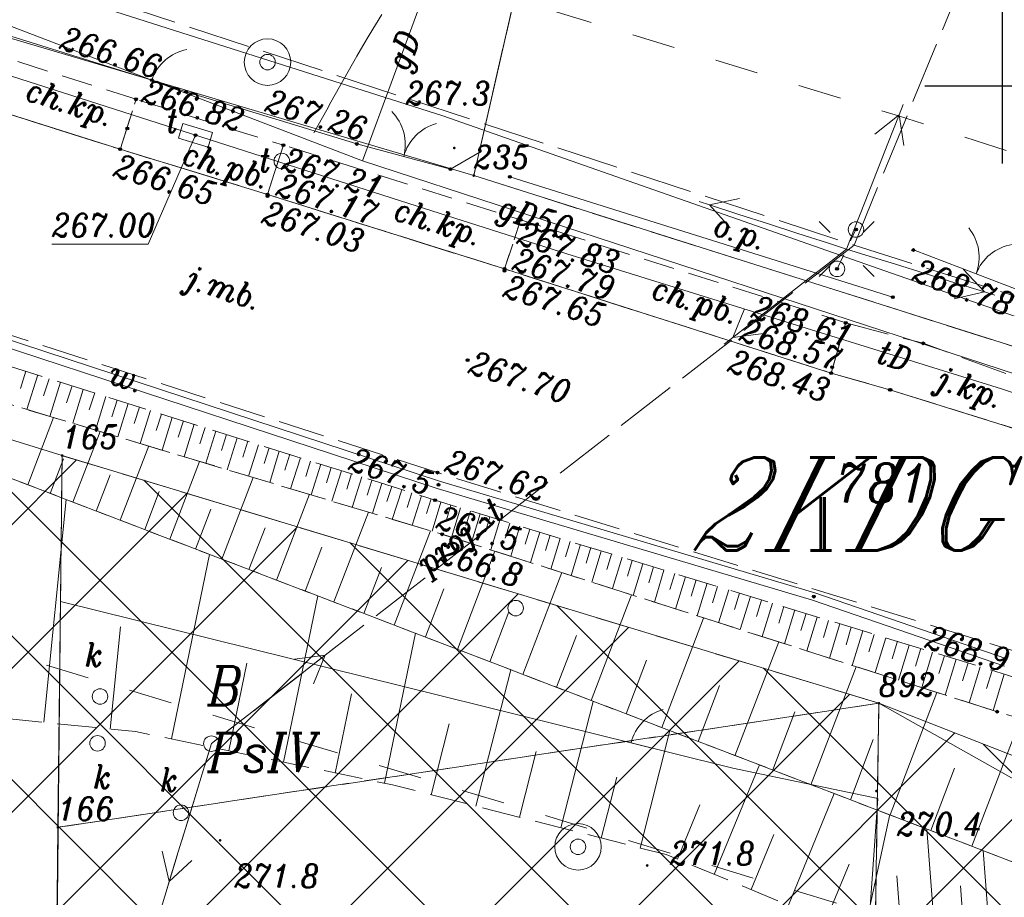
# Model space of a CAD drawing. Header units: metres. Extents: x 7435600 to 7436400, y 5537603 to 5538250.
# Tile 26 of 43: x 7435968 to 7436000, y 5537924 to 5537952. Entities that reach past the tile are written whole.
import ezdxf
from ezdxf.enums import TextEntityAlignment as Align

# ---------------------------------------------------------------- set-up
doc = ezdxf.new("R2010")
doc.units = ezdxf.units.M
doc.header["$MEASUREMENT"] = 0
for name, pattern in [('1.4_1.4', [2.8, 1.4, -1.4]), ('1.5_0.5', [2, 1.5, -0.5]), ('218-500', [1, 0.5, -0.5]), ('219-500', [0]), ('ktok02-500', [0]), ('ktok04-500', [0]), ('mz1.0_0.5', [1.5, 1, -0.5]), ('mz1.25_0.5', [1.75, 1.25, -0.5]), ('mz2.0_0.5', [2.5, 2, -0.5]), ('sm05_500', [1, 0.5, -0.5])]:
    doc.linetypes.add(name, pattern=pattern)
doc.layers.get('0').update_dxf_attribs({"color": 2, "linetype": 'CONTINUOUS', "lineweight": 5})
doc.layers.add('!ramka', color=2, linetype='CONTINUOUS', lineweight=0)
doc.layers.add('BUIB02_02', color=7, linetype='CONTINUOUS', lineweight=0)
for name, color, linetype in [('000 Inne (niezydentyfikowane)', 7, 'CONTINUOUS'), ('140-Punkty robocze', 7, 'CONTINUOUS'), ('203-Punkt załamania granicy działki nie stabilizowany', 7, 'CONTINUOUS'), ('203-Punkt załamania granicy działki nie stabilizowany-Atr103', 7, 'CONTINUOUS'), ('203-Punkt załamania granicy działki nie stabilizowany-Atr104', 7, 'CONTINUOUS'), ('209-Opis konturu klasyfikacyjnego', 7, 'CONTINUOUS'), ('210-Oznaczenie użytku', 7, 'CONTINUOUS'), ('211-Nr działki', 7, 'CONTINUOUS'), ('217-Granica konturu klasyfikcyjnego', 7, 'CONTINUOUS'), ('218-Granica użytku', 7, 'CONTINUOUS'), ('219-Linia granicy', 7, 'CONTINUOUS'), ('403-Punkt określonej wysokości', 7, 'CONTINUOUS'), ('811-Warstwica ciągła linia', 7, 'CONTINUOUS'), ('995-Tekst dodatkowy duży', 7, 'CONTINUOUS'), ('brama (linia)', 7, 'CONTINUOUS'), ('brama (linia) - symbol', 7, 'CONTINUOUS'), ('chodnik (powierzchnia)', 7, 'CONTINUOUS'), ('chodnik (powierzchnia)-Atr17', 7, 'CONTINUOUS'), ('furtka (linia)', 7, 'CONTINUOUS'), ('furtka (linia) - symbol', 7, 'CONTINUOUS'), ('inny obiekt przyrodniczy (linia)', 7, 'CONTINUOUS'), ('inny obiekt przyrodniczy (linia)-Atr17', 7, 'CONTINUOUS'), ('jezdnia (powierzchnia)', 7, 'CONTINUOUS'), ('jezdnia (powierzchnia)-Atr17', 7, 'CONTINUOUS'), ('krawężnik (linia)', 7, 'CONTINUOUS'), ('latarnia na słupie lub maszcie (punkt)', 7, 'CONTINUOUS'), ('Miejsce błędu lub ostrzeżenia po kontroli', 7, 'CONTINUOUS'), ('ogrodzenie trwałe (linia)', 7, 'CONTINUOUS'), ('przewód elektroenergetyczny niskiego napięcia (linia) - symbol', 7, 'CONTINUOUS'), ('przewód gazowy (linia)', 7, 'CONTINUOUS'), ('przewód gazowy (linia)-Atr1', 7, 'CONTINUOUS'), ('przewód telekomunikacyjny (linia)', 7, 'CONTINUOUS'), ('przewód telekomunikacyjny (linia)-Atr1', 7, 'CONTINUOUS'), ('przewód telekomunikacyjny - projektowany lub w budowie (linia) - ob. projektowany', 7, 'CONTINUOUS'), ('przewód telekomunikacyjny - projektowany lub w budowie (linia) - ob. projektowany-Atr1', 7, 'CONTINUOUS'), ('punkt o określonej wysokości (sieć telekomunikacyjna)', 7, 'CONTINUOUS'), ('punkt o określonej wysokości (sieć telekomunikacyjna)-Atr2', 7, 'CONTINUOUS'), ('punkt wysokościowy naturalny', 7, 'CONTINUOUS'), ('punkt wysokościowy naturalny-Atr2', 7, 'CONTINUOUS'), ('punkt wysokościowy sztuczny', 7, 'CONTINUOUS'), ('punkt wysokościowy sztuczny-Atr2', 7, 'CONTINUOUS'), ('rów melioracyjny  przydrożny (linia)', 7, 'CONTINUOUS'), ('rów melioracyjny  przydrożny (linia)-Atr17', 7, 'CONTINUOUS'), ('skarpa nieumocniona (powierzchnia)', 7, 'CONTINUOUS'), ('Strefa osuwisk potencjalnych', 7, 'CONTINUOUS'), ('studnia (punkt)', 7, 'CONTINUOUS'), ('studzienka prostokątna - przewód telekomunikacyjny (punkt)', 7, 'CONTINUOUS'), ('studzienka prostokątna - przewód telekomunikacyjny (punkt)-Atr17', 7, 'CONTINUOUS'), ('słup (punkt)', 7, 'CONTINUOUS'), ('słup łączony (linia)', 7, 'CONTINUOUS'), ('słup łączony (linia) - symbol', 7, 'CONTINUOUS'), ('Wstawianie ramki sekcyjnej z opisem', 7, 'CONTINUOUS'), ('właz okrągły - siec kanalizacyjna (punkt)', 7, 'CONTINUOUS'), ('właz okrągły - siec kanalizacyjna (punkt)-Atr17', 7, 'CONTINUOUS'), ('właz okrągły - siec telekomunikacyjna (punkt)', 7, 'CONTINUOUS'), ('właz okrągły - siec telekomunikacyjna (punkt)-Atr17', 7, 'CONTINUOUS')]:
    doc.layers.add(name, color=color, linetype=linetype)
doc.styles.get("Standard").update_dxf_attribs({"font": 'italic_1250.shx', "width": 0.75})
doc.linetypes.add('902-500', pattern='A,3.75,0,[1,ksztalty.shx,S=0.5,R=0,X=0,Y=0],3.75', length=7.5)

# ---------------------------------------------------------------- blocks, each defined once
blk = doc.blocks.new('203')
at = {"linetype": 'Continuous', "lineweight": 0}
h = blk.add_hatch(color=0, dxfattribs=at)
edge = h.paths.add_edge_path()
edge.add_arc((0, 0), 0.045, 0, 360)
blk = doc.blocks.new('US22')
at = {"color": 0, "linetype": 'Continuous', "lineweight": 13}
blk.add_circle((0, 0), 0.25, dxfattribs=at)
blk = doc.blocks.new('SM04')
at = {"color": 0, "linetype": 'Continuous', "lineweight": 13}
blk.add_circle((0, 0), 0.25, dxfattribs=at)
blk = doc.blocks.new('US13')
at = {"color": 0, "linetype": 'Continuous', "lineweight": 13}
for radius in [0.75, 0.25]:
    blk.add_circle((0, 0), radius, dxfattribs=at)
blk = doc.blocks.new('PE04')
at = {"color": 0, "linetype": 'Continuous', "lineweight": 13}
for p, q in [((4.65, 0), (3.784, 0.5)), ((0.65, 0), (0, 0)), ((0.65, 0), (1.65, 0)), ((1.65, 0), (2.65, 0)), ((2.65, 0), (3.65, 0)), ((3.65, 0), (4.65, 0)), ((4.65, 0), (3.784, -0.5)), ((4.65, 0), (5, 0))]:
    blk.add_line(p, q, dxfattribs=at)
blk = doc.blocks.new('PW01')
at = {"linetype": 'Continuous', "lineweight": 13}
h = blk.add_hatch(color=0, dxfattribs=at)
edge = h.paths.add_edge_path()
edge.add_arc((0, 0), 0.045, 0, 360)
blk = doc.blocks.new('OK04')
at = {"color": 0, "linetype": 'Continuous', "lineweight": 0}
blk.add_arc((1.5, 0.001), 1.5, 120, 180, dxfattribs=at)
blk = doc.blocks.new('OK02')
at = {"color": 0, "linetype": 'Continuous', "lineweight": 0}
for centre, start, end in [((-1.5, 0), 0, 60), ((1.5, 0), 120, 180)]:
    blk.add_arc(centre, 1.5, start, end, dxfattribs=at)
blk = doc.blocks.new('SM05')
at = {"color": 0, "linetype": 'Continuous', "lineweight": 13}
blk.add_circle((0, 0), 0.25, dxfattribs=at)
blk = doc.blocks.new('US15B')
at = {"color": 0, "linetype": 'Continuous', "lineweight": 0}
blk.add_lwpolyline([(-0.5, -0.25), (0.5, -0.25), (0.5, 0.25), (-0.5, 0.25)], close=True, dxfattribs=at)
blk = doc.blocks.new('PW02')
at = {"linetype": 'Continuous', "lineweight": 13}
h = blk.add_hatch(color=0, dxfattribs=at)
edge = h.paths.add_edge_path()
edge.add_arc((0, 0), 0.045, 0, 360)
blk = doc.blocks.new('RAMKA500K')
at = {"color": 0}
for p, q in [((0, 197.5), (0, 202.5)), ((400, 197.5), (400, 202.5)), ((0, 200), (2.5, 200)), ((397.5, 200), (400, 200))]:
    blk.add_line(p, q, dxfattribs=at)
blk = doc.blocks.new('PIKIETA')
at = {"color": 0}
blk.add_circle((0, 0), 0.045, dxfattribs=at)
blk = doc.blocks.new('801')
at = {"linetype": 'Continuous', "lineweight": 13}
h = blk.add_hatch(color=0, dxfattribs=at)
edge = h.paths.add_edge_path()
edge.add_arc((0, 0), 0.045, 0, 360)
blk = doc.blocks.new('SM011')
at = {"color": 0, "linetype": 'Continuous', "lineweight": 13}
for p, q in [((-0.53, 0.531), (-0.883, 0.884)), ((0.531, 0.531), (0.884, 0.884)), ((-0.53, -0.53), (-0.883, -0.883)), ((0.531, -0.53), (0.884, -0.883))]:
    blk.add_line(p, q, dxfattribs=at)

msp = doc.modelspace()

# ---------------------------------------------------------------- hatches: boundary and pattern name
at = {"layer": 'BUIB02_02', "linetype": 'Continuous', "lineweight": 5}
h = msp.add_hatch(dxfattribs=at)
h.set_pattern_fill('CROSSHATCH', color=253, style=0, pattern_type=2)
h.set_pattern_definition([(45, (7435961.6253, 5537924.7712), (-2.319904, 2.319904), []), (315, (7435961.6253, 5537924.7712), (2.319904, 2.319904), [])])
h.paths.add_polyline_path([(7436043.44, 5537913.56), (7436060.08, 5537909.02), (7436072.46, 5537904.21), (7436080.45, 5537901.44), (7436125.26, 5537886.3), (7436123.85, 5537883.72), (7436121.78, 5537879.94), (7436111.81, 5537868.54), (7436097.96, 5537862.42), (7436082.82, 5537862.73), (7436056.09, 5537869.29), (7436015.82, 5537881.67), (7435957.74, 5537897.76), (7435948.84, 5537901.62), (7435934.32, 5537910.49), (7435934.03, 5537910.63), (7435939.24, 5537925.51), (7435940.01, 5537935.88), (7435938.04, 5537945.01), (7435935.67, 5537947.6), (7435945.85, 5537945.72), (7435954.28, 5537942.86), (7435969.69, 5537938.08), (7435996.02, 5537930.09), (7436005.99, 5537926.19), (7436016.39, 5537923.91), (7436023.56, 5537921.25)])

# ---------------------------------------------------------------- linework, layer by layer
at = {"layer": '!ramka', "color": 251, "linetype": 'Continuous', "lineweight": 13}
msp.add_3dface([(7435692.445, 5538052.761), (7436192.445, 5538052.761), (7436192.445, 5537747.761), (7435692.445, 5537747.761)], dxfattribs=at)
at = {"layer": '000 Inne (niezydentyfikowane)', "color": 251, "linetype": 'Continuous', "lineweight": 13, "flags": 128}
for points in [[(7435968.52, 5537940.8), (7435968.35, 5537940.24)], [(7435968.9, 5537940.68), (7435968.55, 5537939.57)], [(7435969.27, 5537940.56), (7435969.09, 5537940.01)], [(7435969.64, 5537940.45), (7435969.29, 5537939.34)], [(7435970.01, 5537940.33), (7435969.83, 5537939.78)], [(7435970.37, 5537940.21), (7435970.03, 5537939.12)], [(7435970.74, 5537940.1), (7435970.56, 5537939.56)], [(7435971.1, 5537939.99), (7435970.76, 5537938.9)], [(7435971.46, 5537939.87), (7435971.29, 5537939.33)], [(7435971.82, 5537939.76), (7435971.48, 5537938.68)], [(7435972.18, 5537939.64), (7435972.01, 5537939.11)], [(7435972.54, 5537939.53), (7435972.2, 5537938.47)], [(7435968.58, 5537937.14), (7435969.41, 5537939.31)], [(7435972.89, 5537939.42), (7435972.72, 5537938.89)], [(7435973.24, 5537939.31), (7435972.91, 5537938.25)], [(7435973.6, 5537939.2), (7435973.43, 5537938.67)], [(7435970.03, 5537936.58), (7435970.91, 5537938.86)], [(7435973.95, 5537939.09), (7435973.62, 5537938.04)], [(7435974.3, 5537938.98), (7435974.13, 5537938.46)], [(7435974.64, 5537938.87), (7435974.32, 5537937.83)], [(7435974.99, 5537938.76), (7435974.83, 5537938.24)], [(7435975.33, 5537938.65), (7435975.01, 5537937.62)], [(7435975.68, 5537938.54), (7435975.51, 5537938.03)], [(7435971.56, 5537936), (7435972.48, 5537938.39)], [(7435976.02, 5537938.43), (7435975.7, 5537937.42)], [(7435976.36, 5537938.33), (7435976.2, 5537937.82)], [(7435976.69, 5537938.22), (7435976.38, 5537937.21)], [(7435969.3, 5537936.86), (7435969.73, 5537937.97)], [(7435977.03, 5537938.12), (7435976.87, 5537937.61)], [(7435977.37, 5537938.01), (7435977.05, 5537937.01)], [(7435977.7, 5537937.9), (7435977.54, 5537937.41)], [(7435973.16, 5537935.38), (7435974.12, 5537937.89)], [(7435978.03, 5537937.8), (7435977.72, 5537936.81)], [(7435978.36, 5537937.7), (7435978.21, 5537937.2)], [(7435978.69, 5537937.59), (7435978.38, 5537936.61)], [(7435970.79, 5537936.29), (7435971.24, 5537937.46)], [(7435974.84, 5537934.74), (7435975.85, 5537937.37)], [(7435979.02, 5537937.49), (7435978.87, 5537937)], [(7435979.35, 5537937.39), (7435979.04, 5537936.41)], [(7435979.67, 5537937.28), (7435979.52, 5537936.8)], [(7435979.99, 5537937.18), (7435979.69, 5537936.22)], [(7435980.32, 5537937.08), (7435980.16, 5537936.6)], [(7435980.64, 5537936.98), (7435980.33, 5537936.02)], [(7435969.1, 5537929.48), (7435969.82, 5537936.66)], [(7435972.35, 5537935.69), (7435972.82, 5537936.92)], [(7435976.6, 5537934.06), (7435977.66, 5537936.83)], [(7435980.96, 5537936.88), (7435980.81, 5537936.4)], [(7435981.27, 5537936.78), (7435980.97, 5537935.83)], [(7435981.59, 5537936.68), (7435981.44, 5537936.21)], [(7435973.99, 5537935.06), (7435974.48, 5537936.35)], [(7435981.9, 5537936.58), (7435981.62, 5537935.64)], [(7435982.22, 5537936.48), (7435982.08, 5537936.01)], [(7435982.53, 5537936.39), (7435982.24, 5537935.44)], [(7435978.45, 5537933.36), (7435979.56, 5537936.25)], [(7435982.85, 5537936.29), (7435982.7, 5537935.82)], [(7435983.16, 5537936.2), (7435982.87, 5537935.24)], [(7435983.48, 5537936.1), (7435983.34, 5537935.62)], [(7435983.8, 5537936), (7435983.51, 5537935.04)], [(7435975.71, 5537934.41), (7435976.23, 5537935.75)], [(7435984.12, 5537935.9), (7435983.97, 5537935.42)], [(7435984.44, 5537935.8), (7435984.15, 5537934.83)], [(7435984.77, 5537935.71), (7435984.62, 5537935.22)], [(7435980.39, 5537932.61), (7435981.56, 5537935.65)], [(7435985.09, 5537935.61), (7435984.79, 5537934.63)], [(7435985.42, 5537935.51), (7435985.27, 5537935.02)], [(7435985.74, 5537935.41), (7435985.44, 5537934.42)], [(7435977.52, 5537933.71), (7435978.06, 5537935.13)], [(7435986.07, 5537935.31), (7435985.92, 5537934.81)], [(7435986.4, 5537935.21), (7435986.1, 5537934.21)], [(7435986.73, 5537935.11), (7435986.58, 5537934.61)], [(7435973.21, 5537928.94), (7435974.44, 5537934.89)], [(7435982.43, 5537931.83), (7435983.64, 5537935)], [(7435987.07, 5537935), (7435986.76, 5537934)], [(7435987.4, 5537934.9), (7435987.25, 5537934.4)], [(7435987.74, 5537934.8), (7435987.43, 5537933.79)], [(7435979.41, 5537932.99), (7435979.98, 5537934.47)], [(7435988.07, 5537934.7), (7435987.92, 5537934.19)], [(7435988.41, 5537934.59), (7435988.1, 5537933.57)], [(7435988.75, 5537934.49), (7435988.6, 5537933.98)], [(7435984.54, 5537931.02), (7435985.8, 5537934.31)], [(7435989.09, 5537934.38), (7435988.78, 5537933.35)], [(7435989.44, 5537934.28), (7435989.28, 5537933.76)], [(7435989.78, 5537934.17), (7435989.46, 5537933.13)], [(7435981.4, 5537932.23), (7435981.99, 5537933.78)], [(7435990.13, 5537934.07), (7435989.97, 5537933.55)], [(7435990.48, 5537933.96), (7435990.16, 5537932.91)], [(7435990.82, 5537933.86), (7435990.66, 5537933.33)], [(7435976.82, 5537928.19), (7435977.93, 5537933.56)], [(7435986.74, 5537930.18), (7435988.04, 5537933.59)], [(7435991.18, 5537933.75), (7435990.85, 5537932.69)], [(7435991.53, 5537933.64), (7435991.36, 5537933.11)], [(7435991.88, 5537933.53), (7435991.55, 5537932.47)], [(7435992.24, 5537933.42), (7435992.07, 5537932.89)], [(7435992.59, 5537933.32), (7435992.26, 5537932.24)], [(7435992.95, 5537933.21), (7435992.79, 5537932.67)], [(7435983.48, 5537931.43), (7435984.09, 5537933.04)], [(7435989.02, 5537929.31), (7435990.37, 5537932.84)], [(7435993.31, 5537933.1), (7435992.98, 5537932.01)], [(7435993.67, 5537932.99), (7435993.5, 5537932.44)], [(7435994.03, 5537932.87), (7435993.7, 5537931.78)], [(7435971.24, 5537929.26), (7435971.57, 5537932.56)], [(7435994.4, 5537932.76), (7435994.23, 5537932.21)], [(7435994.76, 5537932.65), (7435994.43, 5537931.55)], [(7435995.13, 5537932.54), (7435994.96, 5537931.98)], [(7435980.08, 5537927.51), (7435981.08, 5537932.35)], [(7435985.63, 5537930.61), (7435986.27, 5537932.28)], [(7435995.5, 5537932.43), (7435995.16, 5537931.31)], [(7435995.87, 5537932.31), (7435995.7, 5537931.75)], [(7435996.24, 5537932.2), (7435995.9, 5537931.08)], [(7435991.38, 5537928.4), (7435992.79, 5537932.07)], [(7435996.62, 5537932.09), (7435996.45, 5537931.52)], [(7435996.99, 5537931.97), (7435996.65, 5537930.84)], [(7435997.37, 5537931.86), (7435997.2, 5537931.29)], [(7435997.75, 5537931.74), (7435997.4, 5537930.6)], [(7435998.13, 5537931.62), (7435997.95, 5537931.05)], [(7435975.06, 5537928.56), (7435975.64, 5537931.38)], [(7435987.87, 5537929.75), (7435988.53, 5537931.48)], [(7435993.83, 5537927.46), (7435995.29, 5537931.27)], [(7435998.51, 5537931.51), (7435998.16, 5537930.35)], [(7435998.9, 5537931.39), (7435998.72, 5537930.81)], [(7435999.28, 5537931.27), (7435998.93, 5537930.11)], [(7435983.03, 5537926.77), (7435984.15, 5537931.17)], [(7435999.67, 5537931.15), (7435999.49, 5537930.57)], [(7436000.06, 5537931.03), (7435999.7, 5537929.86)], [(7435990.19, 5537928.86), (7435990.88, 5537930.66)], [(7435978.49, 5537927.84), (7435979.02, 5537930.39)], [(7435996.38, 5537926.49), (7435997.89, 5537930.44)], [(7435985.77, 5537926.07), (7435986.81, 5537930.15)], [(7435992.6, 5537927.94), (7435993.31, 5537929.81)], [(7435981.58, 5537927.14), (7435982.17, 5537929.43)], [(7435999.02, 5537925.48), (7436000.6, 5537929.6)], [(7435988.32, 5537925.42), (7435989.28, 5537929.21)], [(7435995.1, 5537926.98), (7435995.84, 5537928.92)], [(7435984.43, 5537926.42), (7435984.97, 5537928.54)], [(7435990.71, 5537924.57), (7435992.17, 5537928.1)], [(7435997.69, 5537925.99), (7435998.46, 5537928)], [(7435987.07, 5537925.74), (7435987.57, 5537927.71)], [(7435993.1, 5537923.58), (7435994.58, 5537927.18)], [(7435989.53, 5537925.06), (7435990.25, 5537926.81)], [(7435995.52, 5537922.59), (7435996.37, 5537926.5)], [(7435991.9, 5537924.08), (7435992.63, 5537925.86)], [(7435997.82, 5537922.66), (7435997.57, 5537926.03)], [(7435999.57, 5537922.79), (7435999.38, 5537925.34)], [(7435994.31, 5537923.09), (7435995.06, 5537924.9)], [(7435996.75, 5537922.58), (7435996.6, 5537924.52)], [(7435998.76, 5537922.73), (7435998.65, 5537924.2)]]:
    msp.add_lwpolyline(points, dxfattribs=at)
at = {"layer": '217-Granica konturu klasyfikcyjnego', "color": 3, "linetype": '1.5_0.5', "lineweight": 13, "flags": 128}
for points in [[(7435985.68, 5537959.02), (7435982.96, 5537947.11)], [(7435982.96, 5537947.11), (7436017.98, 5537936.02)], [(7435969.69, 5537938.08), (7435969.55, 5537926.09)], [(7435996.02, 5537930.09), (7435969.69, 5537938.08)], [(7435969.55, 5537926.09), (7435996.02, 5537930.09)], [(7435996.02, 5537930.09), (7435969.55, 5537926.09)], [(7435995.43, 5537893.07), (7435996.02, 5537930.09)], [(7435969.55, 5537926.09), (7435969.32, 5537902.47)]]:
    msp.add_lwpolyline(points, dxfattribs=at)
at = {"layer": '218-Granica użytku', "color": 3, "linetype": '218-500', "lineweight": 13, "flags": 128}
for points in [[(7435969.55, 5537926.09), (7435996.02, 5537930.09)], [(7435996.02, 5537930.09), (7435969.55, 5537926.09)]]:
    msp.add_lwpolyline(points, dxfattribs=at)
at = {"layer": '219-Linia granicy', "color": 96, "linetype": '219-500', "lineweight": 13, "flags": 128}
for points in [[(7435985.68, 5537959.02), (7435982.96, 5537947.11)], [(7435982.96, 5537947.11), (7435959.42, 5537954.1)], [(7435982.96, 5537947.11), (7436017.98, 5537936.02)], [(7435954.28, 5537942.86), (7435969.69, 5537938.08)], [(7435969.69, 5537938.08), (7435969.55, 5537926.09)], [(7435969.69, 5537938.08), (7435996.02, 5537930.09)], [(7435996.02, 5537930.09), (7435995.43, 5537893.07)], [(7435996.02, 5537930.09), (7436007.72, 5537923.5)], [(7435969.32, 5537902.47), (7435969.55, 5537926.09)]]:
    msp.add_lwpolyline(points, dxfattribs=at)
at = {"layer": '219-Linia granicy', "color": 96, "linetype": '219-500', "lineweight": 20, "flags": 128}
msp.add_lwpolyline([(7435996.02, 5537930.09), (7436005.99, 5537926.19)], dxfattribs=at)
at = {"layer": '811-Warstwica ciągła linia', "color": 32, "linetype": 'Continuous', "lineweight": 13, "flags": 128}
msp.add_lwpolyline([(7435977.8, 5537948.49), (7435977.939, 5537948.737), (7435978.078, 5537948.984), (7435978.217, 5537949.231), (7435978.356, 5537949.478), (7435978.495, 5537949.725), (7435978.634, 5537949.972), (7435978.773, 5537950.219), (7435978.912, 5537950.466), (7435979.051, 5537950.713), (7435979.19, 5537950.96), (7435979.385, 5537951.299), (7435979.584, 5537951.636), (7435979.787, 5537951.97), (7435979.993, 5537952.302)], dxfattribs=at)
at = {"layer": 'brama (linia)', "color": 251, "linetype": 'ktok02-500', "lineweight": 13, "flags": 128}
for points in [[(7435979.19, 5537948.13), (7435982.21, 5537947.32)], [(7435997.13, 5537944.71), (7436001.18, 5537943.17)]]:
    msp.add_lwpolyline(points, dxfattribs=at)
at = {"layer": 'chodnik (powierzchnia)', "color": 251, "linetype": 'mz1.0_0.5', "lineweight": 13, "flags": 128}
for points in [[(7435972.07, 5537949.57), (7435964.33, 5537952.04), (7435963.8, 5537950.41), (7435971.56, 5537947.96)], [(7435971.56, 5537947.96), (7435976.31, 5537946.5), (7435976.82, 5537948.09), (7435972.07, 5537949.57)], [(7435976.31, 5537946.5), (7435983.95, 5537944.1), (7435984.47, 5537945.68), (7435976.82, 5537948.09)], [(7435994.48, 5537940.74), (7435994.95, 5537942.36), (7435984.47, 5537945.68), (7435983.95, 5537944.1)]]:
    msp.add_lwpolyline(points, close=True, dxfattribs=at)
at = {"layer": 'furtka (linia)', "color": 251, "linetype": 'ktok04-500', "lineweight": 13, "flags": 128}
for points in [[(7435972.58, 5537950.19), (7435973.69, 5537949.81)], [(7435988.03, 5537928.81), (7435989.37, 5537928.48)]]:
    msp.add_lwpolyline(points, dxfattribs=at)
at = {"layer": 'inny obiekt przyrodniczy (linia)', "color": 251, "linetype": 'Continuous', "lineweight": 13, "flags": 128}
msp.add_lwpolyline([(7435996.47, 5537943.19), (7435984.12, 5537947.07)], dxfattribs=at)
at = {"layer": 'jezdnia (powierzchnia)', "color": 251, "linetype": '1.5_0.5', "lineweight": 13, "flags": 128}
for points in [[(7435787.98, 5537999.13), (7435812.53, 5537991.36), (7435837.49, 5537983.4), (7435851.56, 5537978.92), (7435872.9, 5537972.2), (7435884.62, 5537968.52), (7435893.22, 5537965.82), (7435917.63, 5537958.09), (7435931.26, 5537953.8), (7435946.49, 5537948.88), (7435956.04, 5537945.83), (7435981.79, 5537937.53), (7436000.26, 5537931.81), (7436006.5, 5537929.57), (7436018.45, 5537924.52), (7436030.52, 5537919.43), (7436040.91, 5537915.64), (7436044.65, 5537914.31), (7436047.5, 5537913.32), (7436048.48, 5537913.11), (7436051.09, 5537912.8), (7436055.46, 5537912.3), (7436060.57, 5537911.81), (7436062.36, 5537911.5), (7436063.03, 5537911.36), (7436070.16, 5537909.02), (7436075.77, 5537907.07), (7436087.88, 5537902.7), (7436092.65, 5537900.86), (7436104.8, 5537895.98), (7436111.99, 5537892.99), (7436117.36, 5537890.77), (7436120.52, 5537889.46), (7436121.95, 5537888.81), (7436122.58, 5537888.36), (7436123.09, 5537887.94), (7436123.7, 5537887.23), (7436124.27, 5537886.43), (7436124.63, 5537885.44), (7436124.96, 5537883.49), (7436124.82, 5537882.04), (7436132.59, 5537891.94), (7436128.79, 5537893.6), (7436127.56, 5537894.18), (7436120.05, 5537897.35), (7436109.2, 5537901.85), (7436098.73, 5537906.14), (7436090.27, 5537909.41), (7436082.51, 5537912.25), (7436078.14, 5537913.79), (7436065.14, 5537918.22), (7436053.81, 5537921.98), (7436047.55, 5537924.02), (7436039.35, 5537926.69), (7436033.49, 5537928.6), (7436025.95, 5537930.99), (7436016.54, 5537933.92), (7436002.02, 5537938.44), (7435996.37, 5537940.2), (7435994.48, 5537940.74), (7435983.95, 5537944.1), (7435976.31, 5537946.5), (7435971.56, 5537947.96), (7435963.8, 5537950.41), (7435957.25, 5537952.56), (7435948.59, 5537955.3), (7435932.89, 5537960.3), (7435919.95, 5537964.35), (7435895.13, 5537972.13), (7435875.07, 5537978.57), (7435853.94, 5537985.24), (7435845.26, 5537987.99), (7435839.58, 5537989.79), (7435830.87, 5537992.55), (7435814.74, 5537997.65), (7435806.05, 5538000.41), (7435789.9, 5538005.53), (7435788.87, 5538002.22)], [(7435994.48, 5537940.74), (7435996.37, 5537940.2), (7436002.02, 5537938.44), (7436002.57, 5537939.83), (7435997.45, 5537941.7), (7435994.95, 5537942.36)]]:
    msp.add_lwpolyline(points, close=True, dxfattribs=at)
at = {"layer": 'krawężnik (linia)', "color": 251, "linetype": 'Continuous', "lineweight": 13, "flags": 128}
for points in [[(7436002.02, 5537938.44), (7435996.37, 5537940.2), (7435994.48, 5537940.74), (7435983.95, 5537944.1), (7435976.31, 5537946.5), (7435971.56, 5537947.96), (7435963.8, 5537950.41), (7435957.25, 5537952.56), (7435948.59, 5537955.3), (7435932.89, 5537960.3), (7435919.95, 5537964.35), (7435895.13, 5537972.13), (7435875.07, 5537978.57), (7435853.94, 5537985.24), (7435845.26, 5537987.99), (7435839.58, 5537989.79), (7435830.87, 5537992.55), (7435814.74, 5537997.65), (7435806.05, 5538000.41), (7435789.9, 5538005.53)], [(7436132.59, 5537891.94), (7436128.79, 5537893.6), (7436127.56, 5537894.18), (7436120.05, 5537897.35), (7436109.2, 5537901.85), (7436098.73, 5537906.14), (7436090.27, 5537909.41), (7436082.51, 5537912.25), (7436078.14, 5537913.79), (7436065.14, 5537918.22), (7436053.81, 5537921.98), (7436047.55, 5537924.02), (7436039.35, 5537926.69), (7436033.49, 5537928.6), (7436025.95, 5537930.99), (7436016.54, 5537933.92), (7436002.02, 5537938.44), (7435996.37, 5537940.2), (7435994.48, 5537940.74), (7435983.95, 5537944.1), (7435976.31, 5537946.5), (7435971.56, 5537947.96), (7435963.8, 5537950.41)]]:
    msp.add_lwpolyline(points, dxfattribs=at)
at = {"layer": 'Miejsce błędu lub ostrzeżenia po kontroli', "color": 214, "linetype": '1.4_1.4', "lineweight": 13, "flags": 128}
for points in [[(7435942.54, 5537965.49), (7435996.65, 5537949.04), (7436064.9, 5537926.91), (7436099.32, 5537915.75), (7436131.86, 5537901.49)], [(7436121.51, 5537879.44), (7436086.31, 5537893.58), (7436036.83, 5537910.19), (7435996.36, 5537923.13), (7435965.36, 5537932.47), (7435931.39, 5537911.93)]]:
    msp.add_lwpolyline(points, dxfattribs=at)
at = {"layer": 'ogrodzenie trwałe (linia)', "color": 251, "linetype": '902-500', "lineweight": 13, "flags": 128}
for points in [[(7435982.21, 5537947.32), (7435983.13, 5537947.85), (7435985.68, 5537959.02), (7435987.97, 5537961.98), (7435988.52, 5537962.53), (7435995.28, 5537963.46), (7435998.03, 5537966.68), (7435998.48, 5537969.7), (7436000.48, 5537979.189)], [(7435972.58, 5537950.19), (7435959.42, 5537954.3), (7435959.56, 5537956.77), (7435956.19, 5537957.84)], [(7435979.19, 5537948.13), (7435973.69, 5537949.81)], [(7435995.74, 5537923.53), (7435995.98, 5537927.02), (7435991.31, 5537928), (7435989.37, 5537928.48), (7435969.64, 5537933.37), (7435969.32, 5537902.47), (7435969.978, 5537894.37)]]:
    msp.add_lwpolyline(points, dxfattribs=at)
at = {"layer": 'przewód gazowy (linia)', "color": 40, "linetype": 'Continuous', "lineweight": 13, "flags": 128}
for points in [[(7436115.36, 5537902.41), (7436086.96, 5537911.98), (7436069.03, 5537918.12), (7436049.03, 5537925.09), (7436028.69, 5537931.7), (7436019.45, 5537934.66), (7436003.71, 5537939.63), (7435979.37, 5537947.59), (7435943.65, 5537961.27)], [(7435979.37, 5537947.59), (7435981.37, 5537953.02), (7435980.23, 5537953.39)]]:
    msp.add_lwpolyline(points, dxfattribs=at)
at = {"layer": 'przewód telekomunikacyjny (linia)', "color": 30, "linetype": 'Continuous', "lineweight": 13, "flags": 128}
for points in [[(7435981.96, 5537949.04), (7435962.29, 5537955.3), (7435943.75, 5537963.85)], [(7435943.53, 5537958.19), (7435981.13, 5537946.12), (7435985.96, 5537944.59), (7435999.97, 5537940.23), (7436010.72, 5537936.66), (7436014.01, 5537935.35), (7436017.71, 5537934.36), (7436025.16, 5537932.12), (7436036.65, 5537928.62), (7436050.47, 5537924.04), (7436064.43, 5537919.12), (7436073.85, 5537915.97), (7436089.58, 5537910.49), (7436113.88, 5537900.57), (7436129.588, 5537894.208)], [(7436130.051, 5537895.309), (7436124.6, 5537897.76), (7436116.25, 5537901.53), (7436109.09, 5537903.89), (7436095.83, 5537908.38), (7436076.93, 5537915.79), (7436067.21, 5537919.52), (7436042.88, 5537927.41), (7436013.15, 5537938.11), (7435996, 5537944.11), (7435981.96, 5537949.04)]]:
    msp.add_lwpolyline(points, dxfattribs=at)
at = {"layer": 'przewód telekomunikacyjny - projektowany lub w budowie (linia) - ob. projektowany', "color": 30, "linetype": 'mz2.0_0.5', "lineweight": 13, "flags": 128}
for points in [[(7435792.843, 5538009.737), (7435824.83, 5537998.33), (7435855.01, 5537989.2), (7435890.63, 5537977.66), (7435960.78, 5537956.17), (7435995.22, 5537944.87), (7436035.99, 5537931.9), (7436029.28, 5537911.61)], [(7435995.22, 5537944.87), (7436007.99, 5537975.98), (7436008.44, 5537977.016)], [(7435995.22, 5537944.87), (7435974.5, 5537928.79), (7435964.459, 5537895.899)]]:
    msp.add_lwpolyline(points, dxfattribs=at)
at = {"layer": 'punkt o określonej wysokości (sieć telekomunikacyjna)-Atr2', "color": 251, "lineweight": 13, "flags": 128}
msp.add_lwpolyline([(7435973.99, 5537948.41), (7435972.46, 5537944.9), (7435969.356, 5537944.9)], dxfattribs=at)
at = {"layer": 'rów melioracyjny  przydrożny (linia)', "color": 251, "linetype": 'Continuous', "lineweight": 13}
for p, q in [((7435962.532, 5537943.331), (7435981.783, 5537937.021)), ((7435962.608, 5537943.569), (7435981.857, 5537937.259)), ((7435981.783, 5537937.021), (7435993.882, 5537933.411)), ((7435981.857, 5537937.259), (7435993.958, 5537933.649)), ((7435993.958, 5537933.649), (7436000.148, 5537931.529)), ((7435993.882, 5537933.411), (7436000.072, 5537931.291))]:
    msp.add_line(p, q, dxfattribs=at)
at = {"layer": 'skarpa nieumocniona (powierzchnia)', "color": 251, "linetype": 'mz1.25_0.5', "lineweight": 13, "flags": 128}
for points in [[(7436015.84, 5537924.9), (7436015.34, 5537924.26), (7436007.08, 5537927.7), (7435999.83, 5537929.82), (7435981.94, 5537935.54), (7435962.85, 5537941.28), (7435956.53, 5537943.05), (7435957.06, 5537944.31), (7435963.09, 5537942.51), (7435981.71, 5537936.64), (7436000.17, 5537931), (7436007.29, 5537928.57)], [(7436014.78, 5537922.11), (7436016.33, 5537923.04), (7436015.84, 5537924.9), (7436015.34, 5537924.26), (7436007.08, 5537927.7), (7435999.83, 5537929.82), (7435981.94, 5537935.54), (7435962.85, 5537941.28), (7435956.53, 5537943.05), (7435956.18, 5537941.96), (7435961.99, 5537939.66), (7436004.97, 5537923.2)], [(7435956.18, 5537941.96), (7435961.99, 5537939.66), (7436004.97, 5537923.2), (7435995.73, 5537922.5), (7435989.16, 5537925.21), (7435980.34, 5537927.46), (7435972.05, 5537929.18), (7435966.45, 5537929.74), (7435960.98, 5537930.49), (7435957.78, 5537929.18), (7435952.72, 5537927.01), (7435950.44, 5537924.68), (7435945.85, 5537920.16), (7435943.36, 5537918.26), (7435938.95, 5537915.67), (7435936.52, 5537915.42), (7435934.5, 5537914.38), (7435930.96, 5537912.14), (7435927.93, 5537913.63), (7435928.19, 5537913.84), (7435936.04, 5537920.66), (7435937.9, 5537922.28), (7435941.67, 5537925.05), (7435944.55, 5537927.82), (7435949.93, 5537931.31), (7435954.28, 5537942.86)]]:
    msp.add_lwpolyline(points, close=True, dxfattribs=at)
at = {"layer": 'Strefa osuwisk potencjalnych', "color": 253, "linetype": 'Continuous', "lineweight": 13, "flags": 128}
msp.add_lwpolyline([(7435954.28, 5537942.86), (7435969.69, 5537938.08), (7435996.02, 5537930.09), (7436005.99, 5537926.19), (7436016.39, 5537923.91), (7436023.56, 5537921.25), (7436043.44, 5537913.56), (7436060.08, 5537909.02), (7436072.46, 5537904.21), (7436080.45, 5537901.44), (7436125.26, 5537886.3), (7436123.85, 5537883.72), (7436121.78, 5537879.94), (7436111.81, 5537868.54), (7436097.96, 5537862.42), (7436082.82, 5537862.73), (7436056.09, 5537869.29), (7436015.82, 5537881.67), (7435957.74, 5537897.76)], dxfattribs=at)
msp.add_lwpolyline([(7435954.28, 5537942.86), (7435969.69, 5537938.08), (7435996.02, 5537930.09), (7436005.99, 5537926.19), (7436016.39, 5537923.91), (7436023.56, 5537921.25), (7436043.44, 5537913.56), (7436060.08, 5537909.02), (7436072.46, 5537904.21), (7436080.45, 5537901.44), (7436125.26, 5537886.3), (7436123.85, 5537883.72), (7436121.78, 5537879.94), (7436111.81, 5537868.54), (7436097.96, 5537862.42), (7436082.82, 5537862.73), (7436056.09, 5537869.29), (7436015.82, 5537881.67), (7435957.74, 5537897.76)], dxfattribs=at)
msp.add_lwpolyline([(7435954.28, 5537942.86), (7435969.69, 5537938.08), (7435996.02, 5537930.09), (7436005.99, 5537926.19), (7436016.39, 5537923.91), (7436023.56, 5537921.25), (7436043.44, 5537913.56), (7436060.08, 5537909.02), (7436072.46, 5537904.21), (7436080.45, 5537901.44), (7436125.26, 5537886.3), (7436123.85, 5537883.72), (7436121.78, 5537879.94), (7436111.81, 5537868.54), (7436097.96, 5537862.42), (7436082.82, 5537862.73), (7436056.09, 5537869.29), (7436015.82, 5537881.67), (7435957.74, 5537897.76)], dxfattribs=at)
at = {"layer": 'słup łączony (linia)', "color": 251, "linetype": 'sm05_500', "lineweight": 13, "flags": 128}
msp.add_lwpolyline([(7435994.67, 5537944.1), (7435995.28, 5537945.37)], dxfattribs=at)

# ---------------------------------------------------------------- block references
at = {"layer": '140-Punkty robocze', "color": 1, "linetype": 'Continuous', "lineweight": 13}
for p in [(7435972.58, 5537950.19), (7435973.69, 5537949.81), (7435972.07, 5537949.57), (7435971.79, 5537948.63), (7435973.99, 5537948.41), (7435976.82, 5537948.09), (7435979.19, 5537948.13), (7435971.56, 5537947.96), (7435982.21, 5537947.32), (7435984.12, 5537947.07), (7435976.31, 5537946.5), (7435976.31, 5537946.45), (7435984.47, 5537945.68), (7435995.28, 5537945.37), (7435997.13, 5537944.71), (7435983.95, 5537944.1), (7435983.95, 5537944.04), (7435994.67, 5537944.1), (7435996.47, 5537943.19), (7435994.95, 5537942.36), (7435997.45, 5537941.7), (7435982.76, 5537941.16), (7435994.48, 5537940.74), (7435994.51, 5537940.93), (7435996.37, 5537940.2), (7435996.39, 5537940.2), (7435981.79, 5537937.53), (7435981.82, 5537937.14), (7435981.71, 5537936.64), (7435981.94, 5537935.54), (7435993.92, 5537933.53), (7435999.83, 5537929.82)]:
    msp.add_blockref('PIKIETA', p, dxfattribs=at)
at = {"layer": '203-Punkt załamania granicy działki nie stabilizowany', "color": 3, "linetype": 'Continuous', "lineweight": 13}
for p in [(7435982.96, 5537947.11), (7435969.69, 5537938.08), (7435996.02, 5537930.09), (7435969.55, 5537926.09)]:
    msp.add_blockref('203', p, dxfattribs=at)
at = {"layer": '403-Punkt określonej wysokości', "color": 251, "linetype": 'Continuous', "lineweight": 13}
for p in [(7435972.58, 5537950.19), (7435973.69, 5537949.81), (7435972.07, 5537949.57), (7435971.79, 5537948.63), (7435973.99, 5537948.41), (7435976.82, 5537948.09), (7435979.19, 5537948.13), (7435971.56, 5537947.96), (7435982.21, 5537947.32), (7435984.12, 5537947.07), (7435976.31, 5537946.5), (7435976.31, 5537946.45), (7435984.47, 5537945.68), (7435995.28, 5537945.37), (7435997.13, 5537944.71), (7435983.95, 5537944.1), (7435983.95, 5537944.04), (7435994.67, 5537944.1), (7435996.47, 5537943.19), (7435994.95, 5537942.36), (7435997.45, 5537941.7), (7435982.76, 5537941.16), (7435994.48, 5537940.74), (7435994.51, 5537940.93), (7435996.37, 5537940.2), (7435996.39, 5537940.2), (7435981.79, 5537937.53), (7435981.82, 5537937.14), (7435981.71, 5537936.64), (7435981.94, 5537935.54), (7435993.92, 5537933.53), (7435999.83, 5537929.82)]:
    msp.add_blockref('801', p, dxfattribs=at)
at = {"layer": 'brama (linia) - symbol', "color": 251, "linetype": 'Continuous', "lineweight": 13}
for p, rotation in [((7435980.7, 5537947.725), 344.9859999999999), ((7435999.155, 5537943.94), 339.181)]:
    msp.add_blockref('OK02', p, dxfattribs=dict(at, rotation=rotation))
at = {"layer": 'furtka (linia) - symbol', "color": 251, "linetype": 'Continuous', "lineweight": 13}
for p, rotation in [((7435972.58, 5537950.19), 341.102), ((7435988.03, 5537928.81), 346.1650000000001)]:
    msp.add_blockref('OK04', p, dxfattribs=dict(at, rotation=rotation))
at = {"layer": 'latarnia na słupie lub maszcie (punkt)', "color": 251, "linetype": 'Continuous', "lineweight": 13}
msp.add_blockref('SM011', (7435994.98, 5537944.74), dxfattribs=at)
at = {"layer": 'przewód elektroenergetyczny niskiego napięcia (linia) - symbol', "color": 1, "linetype": 'Continuous', "lineweight": 13}
for p, rotation in [((7435994.98, 5537944.74), 68.671), ((7435994.98, 5537944.74), 162.176), ((7435994.98, 5537944.74), 342.675), ((7435994.98, 5537944.74), 217.912), ((7435974.5, 5537928.79), 37.912), ((7435974.5, 5537928.79), 253.024)]:
    msp.add_blockref('PE04', p, dxfattribs=dict(at, rotation=rotation))
at = {"layer": 'punkt o określonej wysokości (sieć telekomunikacyjna)', "color": 30, "linetype": 'Continuous', "lineweight": 13}
msp.add_blockref('PW01', (7435973.99, 5537948.41), dxfattribs=at)
at = {"layer": 'punkt wysokościowy naturalny', "color": 251, "linetype": 'Continuous', "lineweight": 13}
for p in [(7435982.33, 5537948), (7435981.82, 5537937.14), (7435981.71, 5537936.64), (7435981.94, 5537935.54), (7435995.94, 5537927.26), (7435974.78, 5537925.67), (7435988.55, 5537924.86)]:
    msp.add_blockref('PW01', p, dxfattribs=at)
at = {"layer": 'punkt wysokościowy sztuczny', "color": 251, "linetype": 'Continuous', "lineweight": 13}
for p in [(7435972.58, 5537950.19), (7435972.07, 5537949.57), (7435976.82, 5537948.09), (7435979.19, 5537948.13), (7435971.56, 5537947.96), (7435976.31, 5537946.5), (7435976.31, 5537946.45), (7435984.47, 5537945.68), (7435997.13, 5537944.71), (7435983.95, 5537944.1), (7435983.95, 5537944.04), (7435994.95, 5537942.36), (7435982.76, 5537941.16), (7435994.48, 5537940.74), (7435994.51, 5537940.93), (7435981.79, 5537937.53)]:
    msp.add_blockref('PW02', p, dxfattribs=at)
at = {"layer": 'studnia (punkt)', "color": 251, "linetype": 'Continuous', "lineweight": 13}
msp.add_blockref('US13', (7435976.31, 5537950.77), dxfattribs=at)
at = {"layer": 'studnia (punkt)', "color": 251, "linetype": 'Continuous', "lineweight": 13, "rotation": 179.999}
msp.add_blockref('US13', (7435986.32, 5537925.46), dxfattribs=at)
at = {"layer": 'studzienka prostokątna - przewód telekomunikacyjny (punkt)', "color": 30, "linetype": 'Continuous', "lineweight": 13, "rotation": 343.1909999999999}
msp.add_blockref('US15B', (7435973.99, 5537948.41), dxfattribs=at)
at = {"layer": 'słup (punkt)', "color": 251, "linetype": 'Continuous', "lineweight": 13}
for p in [(7435984.31, 5537933.16), (7435974.5, 5537928.79)]:
    msp.add_blockref('SM04', p, dxfattribs=at)
at = {"layer": 'słup łączony (linia) - symbol', "color": 251, "linetype": 'Continuous', "lineweight": 13}
for p in [(7435995.28, 5537945.37), (7435994.67, 5537944.1)]:
    msp.add_blockref('SM05', p, dxfattribs=at)
at = {"layer": 'Wstawianie ramki sekcyjnej z opisem', "color": 251, "linetype": 'Continuous', "lineweight": 13}
for p in [(7435600, 5537750), (7436000, 5537750)]:
    msp.add_blockref('RAMKA500K', p, dxfattribs=at)
at = {"layer": 'właz okrągły - siec kanalizacyjna (punkt)', "color": 251, "linetype": 'Continuous', "lineweight": 13, "rotation": 179.999}
for p in [(7435970.91, 5537930.31), (7435970.83, 5537928.8), (7435973.52, 5537926.56)]:
    msp.add_blockref('US22', p, dxfattribs=at)
at = {"layer": 'właz okrągły - siec telekomunikacyjna (punkt)', "color": 251, "linetype": 'Continuous', "lineweight": 13, "rotation": 342.057}
msp.add_blockref('US22', (7435976.77, 5537947.58), dxfattribs=at)

# ---------------------------------------------------------------- texts
at = {"layer": '203-Punkt załamania granicy działki nie stabilizowany-Atr103', "color": 251, "lineweight": 13, "width": 0.9}
msp.add_text('892', height=0.75, dxfattribs=at).set_placement((7435996.02, 5537930.09), align=Align.BOTTOM_LEFT)
msp.add_text('892', height=0.75, dxfattribs=at).set_placement((7435996.02, 5537930.09), align=Align.BOTTOM_LEFT)
at = {"layer": '203-Punkt załamania granicy działki nie stabilizowany-Atr104', "color": 251, "lineweight": 13, "width": 0.9}
for s, p in [('235', (7435982.96, 5537947.11)), ('165', (7435969.69, 5537938.08)), ('166', (7435969.55, 5537926.09))]:
    msp.add_text(s, height=0.75, dxfattribs=at).set_placement(p, align=Align.BOTTOM_LEFT)
at = {"layer": '209-Opis konturu klasyfikacyjnego', "color": 96, "linetype": 'Continuous', "lineweight": 13, "width": 0.9}
msp.add_text('PsIV', height=1.25, dxfattribs=at).set_placement((7435974.38, 5537929.13), align=Align.TOP_LEFT)
at = {"layer": '210-Oznaczenie użytku', "color": 96, "linetype": 'Continuous', "lineweight": 13, "width": 0.9}
msp.add_text('B', height=1.25, dxfattribs=at).set_placement((7435974.38, 5537930.03))
at = {"layer": '211-Nr działki', "color": 96, "linetype": 'Continuous', "lineweight": 20, "width": 0.9}
msp.add_text('781', height=1.25, dxfattribs=at).set_placement((7435994.64, 5537937.82), align=Align.TOP_LEFT)
at = {"layer": '995-Tekst dodatkowy duży', "color": 214, "linetype": 'Continuous', "lineweight": 13, "oblique": 15, "width": 0.9}
msp.add_text('2KDG', height=3, dxfattribs=at).set_placement((7435989.96, 5537935.02))
at = {"layer": 'chodnik (powierzchnia)-Atr17', "color": 251, "lineweight": 13, "width": 0.9}
for s, rotation, p in [('ch.kp.', 342.301, (7435968.57, 5537949.92)), ('ch.pb.', -17.086, (7435973.62, 5537947.86)), ('ch.kp.', -17.439, (7435980.44, 5537946.06))]:
    msp.add_text(s, height=0.75, rotation=rotation, dxfattribs=at).set_placement(p, align=Align.MIDDLE_LEFT)
msp.add_text('ch.pb.', height=0.75, rotation=-17.697, dxfattribs=at).set_placement((7435988.64, 5537943.17))
at = {"layer": 'inny obiekt przyrodniczy (linia)-Atr17', "color": 251, "lineweight": 13, "width": 0.9}
msp.add_text('o.p.', height=0.75, rotation=342.559, dxfattribs=at).set_placement((7435990.63, 5537945.21))
at = {"layer": 'jezdnia (powierzchnia)-Atr17', "color": 251, "lineweight": 13, "width": 0.9}
for s, rotation, p in [('j.mb.', -17.866, (7435973.63, 5537943.51)), ('j.kp.', -18.274, (7435997.84, 5537940.26))]:
    msp.add_text(s, height=0.75, rotation=rotation, dxfattribs=at).set_placement(p)
at = {"layer": 'przewód gazowy (linia)-Atr1', "color": 251, "lineweight": 13, "width": 0.9}
for s, rotation, p in [('gD', 69.78, (7435980.47, 5537950.57)), ('gD50', -18.109, (7435983.8, 5537946.14))]:
    msp.add_text(s, height=0.75, rotation=rotation, dxfattribs=at).set_placement(p, align=Align.MIDDLE_LEFT)
at = {"layer": 'przewód telekomunikacyjny (linia)-Atr1', "color": 30, "lineweight": 13, "width": 0.9}
msp.add_text('tD', height=0.75, rotation=-17.286, dxfattribs=at).set_placement((7435996.01, 5537941.46), align=Align.MIDDLE_LEFT)
at = {"layer": 'przewód telekomunikacyjny - projektowany lub w budowie (linia) - ob. projektowany-Atr1', "color": 30, "lineweight": 13, "width": 0.9}
msp.add_text('proj. t', height=0.75, rotation=37.748, dxfattribs=at).set_placement((7435981.48, 5537934.21))
msp.add_text('proj. t', height=0.75, rotation=37.748, dxfattribs=at).set_placement((7435981.48, 5537934.21))
at = {"layer": 'punkt o określonej wysokości (sieć telekomunikacyjna)-Atr2', "color": 30, "lineweight": 13, "width": 0.9}
msp.add_text('267.00', height=0.75, dxfattribs=at).set_placement((7435969.356, 5537944.908), align=Align.BOTTOM_LEFT)
at = {"layer": 'punkt wysokościowy naturalny-Atr2', "color": 251, "lineweight": 13, "width": 0.9}
for s, p in [('267.3', (7435980.76, 5537949.39)), ('270.4', (7435996.6, 5537925.82)), ('271.8', (7435989.28, 5537924.88)), ('271.8', (7435975.24, 5537924.15))]:
    msp.add_text(s, height=0.75, dxfattribs=at).set_placement(p)
for s, rotation, p in [('267.5', -18.149, (7435978.88, 5537937.64)), ('267.5', 343.265, (7435981.71, 5537935.76)), ('266.8', 342.269, (7435981.77, 5537934.65)), ('268.9', -17.207, (7435997.46, 5537931.9))]:
    msp.add_text(s, height=0.75, rotation=rotation, dxfattribs=at).set_placement(p)
at = {"layer": 'punkt wysokościowy sztuczny-Atr2', "color": 251, "lineweight": 9, "width": 0.9}
for s, rotation, p in [('266.66', 342.656, (7435969.56, 5537951.22)), ('266.82', 342.694, (7435972.21, 5537949.51)), ('267.26', 343.014, (7435976.18, 5537949.2)), ('266.65', 342.914, (7435971.3, 5537947.11)), ('267.21', 342.561, (7435976.72, 5537947.32)), ('267.03', 342.561, (7435976.08, 5537945.6)), ('267.83', 342.303, (7435984.31, 5537944.93)), ('268.78', -20.819, (7435997.05, 5537943.75)), ('267.65', 342.303, (7435983.86, 5537943.22)), ('268.61', 342.422, (7435991.86, 5537942.55)), ('268.57', 342.303, (7435991.48, 5537941.81)), ('267.70', -17.866, (7435982.74, 5537940.76)), ('268.43', 342.303, (7435991.1, 5537940.81)), ('267.62', -17.207, (7435981.98, 5537937.58))]:
    msp.add_text(s, height=0.75, rotation=rotation, dxfattribs=at).set_placement(p)
for s, rotation, p in [('267.17', 342.561, (7435976.65, 5537946.85)), ('267.79', 342.303, (7435984.27, 5537944.45))]:
    msp.add_text(s, height=0.75, rotation=rotation, dxfattribs=at).set_placement(p, align=Align.MIDDLE_LEFT)
at = {"layer": 'rów melioracyjny  przydrożny (linia)-Atr17', "color": 251, "lineweight": 13, "width": 0.9}
msp.add_text('w.', height=0.75, rotation=-18.149, dxfattribs=at).set_placement((7435971.14, 5537940.43))
at = {"layer": 'studzienka prostokątna - przewód telekomunikacyjny (punkt)-Atr17', "color": 30, "lineweight": 13, "width": 0.9}
msp.add_text('t', height=0.75, dxfattribs=at).set_placement((7435973.03, 5537948.5))
at = {"layer": 'właz okrągły - siec kanalizacyjna (punkt)-Atr17', "color": 251, "lineweight": 13, "width": 0.9}
for p in [(7435970.43, 5537931.28), (7435970.7, 5537927.34), (7435972.85, 5537927.25)]:
    msp.add_text('k', height=0.75, dxfattribs=at).set_placement(p)
at = {"layer": 'właz okrągły - siec telekomunikacyjna (punkt)-Atr17', "color": 251, "lineweight": 13, "width": 0.9}
msp.add_text('t', height=0.75, dxfattribs=at).set_placement((7435976.02, 5537947.61), align=Align.MIDDLE_LEFT)

doc.saveas('drawing.dxf')
